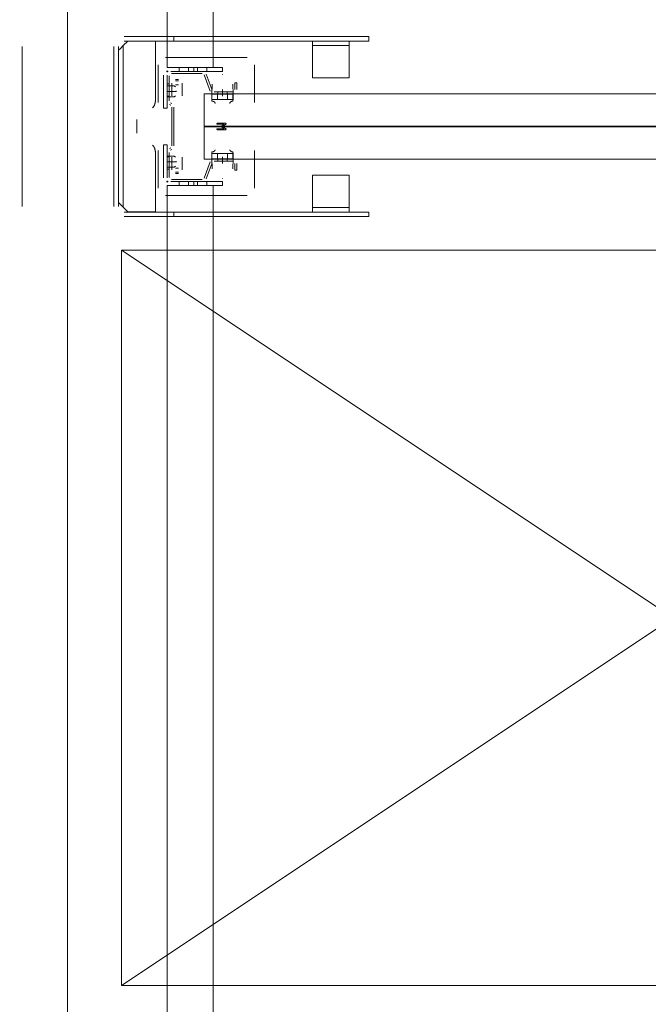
# Model space of a CAD drawing. Header units: millimetres. Extents: x -12989 to 357906, y -50379 to 30884.
# Tile 212 of 256: x 11864 to 12548, y 10456 to 11527. Entities that reach past the tile are written whole.
import ezdxf
from ezdxf.enums import TextEntityAlignment as Align

# ---------------------------------------------------------------- set-up
doc = ezdxf.new("R2010")
doc.units = ezdxf.units.MM
doc.header["$MEASUREMENT"] = 0
doc.linetypes.add('MITTE2', pattern=[112.5, 75, -12.5, 12.5, -12.5])
doc.layers.add('Nowe_A_WYM_ZEWNETRZNE', color=7, linetype='Continuous')
doc.layers.add('Nowe_Warstwa IFC.Import IFC', color=7, linetype='Continuous')
for name, color, linetype, lineweight in [('Nowe_A_WYM_ZEWNETRZNE_Nr_pióra__1', 7, 'Continuous', 13), ('Nowe_A_WYM_ZEWNETRZNE_Nr_pióra__45', 7, 'Continuous', 15), ('Nowe_A_WYM_ZEWNETRZNE_Nr_pióra__85', 7, 'Continuous', 13), ('Nowe_REGAŁY_Nr_pióra__18', 9, 'Continuous', 13), ('Nowe_Warstwa IFC.Import IFC_Nr_pióra__1', 7, 'Continuous', 13), ('Nowe_Warstwa IFC.Import IFC_Nr_pióra__4', 7, 'Continuous', 13)]:
    doc.layers.add(name, color=color, linetype=linetype, lineweight=lineweight)
doc.styles.add('STYL_AUTOMATYCZNY_2', font='arial.ttf')
doc.styles.add('STYL_AUTOMATYCZNY_3', font='arial.ttf')
doc.dimstyles.new('STYL_AUTOMATYCZNY__1', dxfattribs={"dimtxt": 139.999998, "dimasz": 71.25, "dimexe": 0.18, "dimexo": 0.0625, "dimgap": 0, "dimtad": 1, "dimtih": 1, "dimtoh": 1, "dimdec": 0, "dimlfac": 0.1, "dimzin": 0, "dimdsep": 46, "dimtxsty": 'STYL_AUTOMATYCZNY_3', "dimblk": 'ARROWHEAD_6', "dimblk1": 'ARROWHEAD_6', "dimblk2": 'ARROWHEAD_6', "dimcen": 0.09, "dimse1": 1, "dimse2": 1, "dimclrd": 7, "dimclre": 7, "dimclrt": 7, "dimadec": 0, "dimazin": 0, "dimtfac": 1, "dimtdec": 4, "dimtmove": 0, "dimatfit": 3, "dimfxl": 0, "dimtolj": 1, "dimtzin": 0, "dimarcsym": 0})
doc.dimstyles.new('STYL_AUTOMATYCZNY__2', dxfattribs={"dimtxt": 139.999998, "dimasz": 71.25, "dimexe": 0.18, "dimexo": 0.0625, "dimgap": 0, "dimtad": 1, "dimdec": 0, "dimlfac": 0.1, "dimzin": 0, "dimdsep": 46, "dimtxsty": 'STYL_AUTOMATYCZNY_3', "dimblk": 'ARROWHEAD_6', "dimblk1": 'ARROWHEAD_6', "dimblk2": 'ARROWHEAD_6', "dimcen": 0.09, "dimse1": 1, "dimse2": 1, "dimclrd": 7, "dimclre": 7, "dimclrt": 7, "dimadec": 0, "dimazin": 0, "dimtfac": 1, "dimtdec": 4, "dimtmove": 0, "dimatfit": 3, "dimfxl": 0, "dimtolj": 1, "dimtzin": 0, "dimarcsym": 0})

# ---------------------------------------------------------------- blocks, each defined once
blk = doc.blocks.new('Standardowy znacznik osi[102]_1', base_point=(11916.3, 17223.7))
at = {"layer": 'Nowe_Warstwa IFC.Import IFC_Nr_pióra__4', "color": 7, "linetype": 'Continuous', "lineweight": 13}
blk.add_line((11916.3, 17223.7), (11916.3, -2567.4), dxfattribs=at)
at = {"layer": 'Nowe_Warstwa IFC.Import IFC_Nr_pióra__1', "color": 7, "lineweight": 13, "style": 'STYL_AUTOMATYCZNY_2'}
for tag, p in [('AC_MarkerText_1_0', (11916.3, 17561.2)), ('AC_MarkerText_1_1', (11916.3, -2729.9))]:
    blk.add_attdef(tag, text='', height=175, rotation=360, dxfattribs=at).set_placement(p, align=Align.TOP_CENTER)
blk = doc.blocks.new('*D264')
at = {"layer": 'Nowe_A_WYM_ZEWNETRZNE_Nr_pióra__45', "color": 7, "linetype": 'Continuous', "lineweight": 15}
for p, q in [((5753.2, 15842.6), (5678.2, 15767.6)), ((36387.5, 15842.6), (36312.5, 15767.6))]:
    blk.add_line(p, q, dxfattribs=at)
at = {"layer": 'Nowe_A_WYM_ZEWNETRZNE_Nr_pióra__85', "color": 7, "linetype": 'Continuous', "lineweight": 13}
for p, q in [((5715.7, 15734.8), (5715.7, 15875.5)), ((36350, 15734.8), (36350, 15875.5)), ((5715.7, 15805.1), (36350, 15805.1))]:
    blk.add_line(p, q, dxfattribs=at)
at = {"layer": 'Nowe_A_WYM_ZEWNETRZNE_Nr_pióra__1', "color": 7, "lineweight": 13, "char_height": 140, "attachment_point": 7, "style": 'STYL_AUTOMATYCZNY_3'}
for s, insert in [('\\A1;{\\pql;\\fArial|b0|i0|c238|p0;\\W1.000000;3\xa0063}', (20685.9, 15833.1)), ('\\A1;{\\pql;\\fArial|b0|i0|c238|p0;\\W1.000000;15}', (36098.9, 15833.1))]:
    blk.add_mtext(s, dxfattribs=dict(at, insert=insert))
blk = doc.blocks.new('ARROWHEAD_6')
at = {"color": 0, "linetype": 'Continuous', "lineweight": 0}
for p, q in [((-0.5, -0.5), (0.5, 0.5)), ((0, 0), (-1, 0))]:
    blk.add_line(p, q, dxfattribs=at)
blk = doc.blocks.new('*D284')
at = {"layer": 'Nowe_A_WYM_ZEWNETRZNE_Nr_pióra__45', "color": 7, "linetype": 'Continuous', "lineweight": 15}
for p, q in [((5753.2, 13180.3), (5678.2, 13105.3)), ((36387.5, 13180.3), (36312.5, 13105.3))]:
    blk.add_line(p, q, dxfattribs=at)
at = {"layer": 'Nowe_A_WYM_ZEWNETRZNE_Nr_pióra__85', "color": 7, "linetype": 'Continuous', "lineweight": 13}
for p, q in [((5715.7, 13072.5), (5715.7, 13213.1)), ((36350, 13072.5), (36350, 13213.1)), ((5715.7, 13142.8), (36350, 13142.8))]:
    blk.add_line(p, q, dxfattribs=at)
at = {"layer": 'Nowe_A_WYM_ZEWNETRZNE_Nr_pióra__1', "color": 7, "lineweight": 13, "char_height": 140, "attachment_point": 7, "style": 'STYL_AUTOMATYCZNY_3'}
for s, insert in [('\\A1;{\\pql;\\fArial|b0|i0|c238|p0;\\W1.000000;3\xa0063}', (20685.9, 13170.8)), ('\\A1;{\\pql;\\fArial|b0|i0|c238|p0;\\W1.000000;15}', (36098.9, 13170.8))]:
    blk.add_mtext(s, dxfattribs=dict(at, insert=insert))
blk = doc.blocks.new('*D404')
at = {"layer": 'Nowe_A_WYM_ZEWNETRZNE_Nr_pióra__45', "color": 7, "linetype": 'Continuous', "lineweight": 15}
for p, q in [((1158.9, 14887.5), (1233.9, 14812.5)), ((1158.9, 7037.3), (1233.9, 6962.3))]:
    blk.add_line(p, q, dxfattribs=at)
at = {"layer": 'Nowe_A_WYM_ZEWNETRZNE_Nr_pióra__85', "color": 7, "linetype": 'Continuous', "lineweight": 13}
for p, q in [((1266.7, 14850), (1126.1, 14850)), ((1196.4, 6999.8), (1196.4, 14850)), ((1266.7, 6999.8), (1126.1, 6999.8))]:
    blk.add_line(p, q, dxfattribs=at)
at = {"layer": 'Nowe_A_WYM_ZEWNETRZNE_Nr_pióra__1', "color": 7, "lineweight": 13, "char_height": 140, "attachment_point": 7, "rotation": 90, "style": 'STYL_AUTOMATYCZNY_3'}
for s, insert in [('\\A1;{\\pql;\\fArial|b0|i0|c238|p0;\\W1.000000;15}', (1168.4, 14598.9)), ('\\A1;{\\pql;\\fArial|b0|i0|c238|p0;\\W1.000000;785}', (1168.4, 10658))]:
    blk.add_mtext(s, dxfattribs=dict(at, insert=insert))

msp = doc.modelspace()

# ---------------------------------------------------------------- linework, layer by layer
at = {"layer": 'Nowe_REGAŁY_Nr_pióra__18', "color": 9, "linetype": 'Continuous', "lineweight": 13}
for p, q in [((12024.7, 11475), (12024.7, 14167)), ((12074.7, 11475), (12074.7, 14167)), ((11981.7, 11504), (11976.7, 11499)), ((11977.7, 11509), (12243.7, 11509)), ((11977.7, 11504), (12243.7, 11504)), ((12011.7, 11504), (12011.7, 11438.5)), ((12031.7, 11509), (12031.7, 11504)), ((12182.5, 11502), (12182.5, 11504)), ((12222.5, 11504), (12222.5, 11502)), ((12243.7, 11504), (12243.7, 11509)), ((11866.7, 11324), (11866.7, 11498)), ((11966.7, 11324), (11966.7, 11498)), ((11971.7, 11324), (11971.7, 11498)), ((11973.7, 11496), (11971.7, 11494)), ((11973.7, 11496), (11976.7, 11499)), ((11976.7, 11499), (11976.7, 11323.2)), ((12182.5, 11502), (12182.5, 11499)), ((12222.5, 11499), (12182.5, 11499)), ((12182.5, 11493), (12182.5, 11499)), ((12182.5, 11467), (12182.5, 11493)), ((12222.5, 11499), (12222.5, 11502)), ((12222.5, 11499), (12222.5, 11493)), ((12222.5, 11493), (12222.5, 11467)), ((12111.7, 11486), (12022.7, 11486)), ((12111.7, 11486), (12022.7, 11486)), ((12014.7, 11478), (12014.7, 11437.1)), ((12014.7, 11478), (12014.7, 11437.1)), ((12023.8, 11471), (12025.6, 11471)), ((12023.8, 11471), (12025.6, 11471)), ((12024.7, 11475), (12084.7, 11475)), ((12024.7, 11470.1), (12024.7, 11471.9)), ((12024.7, 11470.1), (12024.7, 11471.9)), ((12084.7, 11471), (12028.7, 11471)), ((12062.5, 11471), (12029.4, 11471)), ((12062.5, 11471), (12029.4, 11471)), ((12037.7, 11471), (12037.7, 11475)), ((12047.7, 11471), (12047.7, 11475)), ((12053.7, 11471), (12053.7, 11475)), ((12057.7, 11471), (12057.7, 11475)), ((12067.7, 11471), (12067.7, 11475)), ((12084.7, 11471), (12084.7, 11475)), ((12119.7, 11437.1), (12119.7, 11478)), ((12119.7, 11437.1), (12119.7, 11478)), ((12020.7, 11431), (12020.7, 11467)), ((12024.7, 11467), (12024.7, 11431)), ((12024.7, 11466.2), (12024.7, 11439)), ((12024.7, 11466.2), (12024.7, 11439)), ((12026.9, 11439), (12026.9, 11466.2)), ((12026.9, 11439), (12026.9, 11466.2)), ((12029.4, 11468.7), (12062.5, 11468.7)), ((12029.4, 11468.7), (12062.5, 11468.7)), ((12036.8, 11462.1), (12033.6, 11462.1)), ((12036.8, 11462.1), (12033.6, 11462.1)), ((12036.7, 11460.7), (12033.7, 11460.7)), ((12036.7, 11460.7), (12033.7, 11460.7)), ((12064.9, 11467.1), (12071.3, 11449.6)), ((12064.9, 11467.1), (12071.3, 11449.6)), ((12073.4, 11450.4), (12067, 11467.9)), ((12073.4, 11450.4), (12067, 11467.9)), ((12084.9, 11467.5), (12084.4, 11467.5)), ((12084.9, 11467.5), (12084.4, 11467.5)), ((12182.5, 11467), (12182.5, 11464)), ((12222.5, 11464), (12182.5, 11464)), ((12222.5, 11464), (12222.5, 11467)), ((12024.6, 11449.2), (12033.5, 11449.2)), ((12026.9, 11457.5), (12024.7, 11457.5)), ((12026.9, 11457.5), (12024.7, 11457.5)), ((12024.7, 11455.3), (12032.2, 11455.3)), ((12029.6, 11458.1), (12029.6, 11445.9)), ((12029.6, 11458.1), (12029.6, 11445.9)), ((12029.7, 11453.7), (12029.7, 11457.9)), ((12029.7, 11453.7), (12029.7, 11457.9)), ((12029.7, 11453.7), (12029.7, 11447.1)), ((12029.7, 11453.7), (12029.7, 11447.1)), ((12033.6, 11454.3), (12032.2, 11455.3)), ((12036.7, 11456.5), (12033.7, 11456.5)), ((12036.7, 11456.5), (12033.7, 11456.5)), ((12034.5, 11449.9), (12034.5, 11448.6)), ((12040.7, 11457.9), (12040.7, 11453.7)), ((12040.7, 11457.9), (12040.7, 11453.7)), ((12040.7, 11447.1), (12040.7, 11453.7)), ((12040.7, 11447.1), (12040.7, 11453.7)), ((12040.8, 11445.9), (12040.8, 11458.1)), ((12040.8, 11445.9), (12040.8, 11458.1)), ((12073.5, 11457), (12073.2, 11446.2)), ((12073.5, 11457), (12073.2, 11446.2)), ((12096.2, 11446.2), (12095.8, 11457)), ((12096.2, 11446.2), (12095.8, 11457)), ((12098.2, 11458.5), (12098.2, 11451.2)), ((12100.4, 11458.5), (12098.2, 11458.5)), ((12098.2, 11458.5), (12098.2, 11451.2)), ((12100.4, 11458.5), (12098.2, 11458.5)), ((12100.4, 11451.2), (12100.4, 11458.5)), ((12100.4, 11451.2), (12100.4, 11458.5)), ((12024.7, 11444), (12026.9, 11444)), ((12024.7, 11444), (12026.9, 11444)), ((12024.7, 11443.5), (12026.9, 11443.5)), ((12024.7, 11443.5), (12026.9, 11443.5)), ((12024.7, 11443.2), (12032.2, 11443.2)), ((12029.6, 11445.9), (12029.7, 11445.9)), ((12029.6, 11445.9), (12029.7, 11445.9)), ((12029.7, 11444.3), (12029.7, 11447.1)), ((12029.7, 11444.3), (12029.7, 11447.1)), ((12029.7, 11445.9), (12029.7, 11444.2)), ((12029.7, 11445.9), (12029.7, 11444.2)), ((12029.7, 11444.2), (12029.7, 11444.3)), ((12029.7, 11444.2), (12029.7, 11444.3)), ((12029.7, 11444.2), (12029.7, 11444.2)), ((12029.7, 11444.2), (12029.7, 11444.2)), ((12032.2, 11443.2), (12033.6, 11444.2)), ((12040.7, 11444.3), (12040.7, 11447.1)), ((12040.7, 11444.3), (12040.7, 11447.1)), ((12040.7, 11444.2), (12040.7, 11445.9)), ((12040.7, 11445.9), (12040.8, 11445.9)), ((12040.7, 11444.2), (12040.7, 11445.9)), ((12040.7, 11445.9), (12040.8, 11445.9)), ((12040.7, 11444.3), (12040.7, 11444.2)), ((12040.7, 11444.3), (12040.7, 11444.2)), ((12040.7, 11444.2), (12040.7, 11444.2)), ((12040.7, 11444.2), (12040.7, 11444.2)), ((12073.2, 11446.2), (12073.2, 11446.2)), ((12073.2, 11446.2), (12073.2, 11439.7)), ((12073.2, 11446.2), (12073.2, 11446.2)), ((12073.2, 11446.2), (12073.2, 11439.7)), ((12073.2, 11438.6), (12073.2, 11442)), ((12073.2, 11438.6), (12073.2, 11442)), ((12073.3, 11446.2), (12073.3, 11440.5)), ((12073.3, 11446.2), (12073.7, 11446.2)), ((12073.3, 11446.2), (12073.3, 11440.5)), ((12073.3, 11446.2), (12073.7, 11446.2)), ((12073.3, 11440.2), (12073.7, 11440.2)), ((12073.3, 11440.2), (12073.7, 11440.2)), ((12084.6, 11446.2), (12073.7, 11446.2)), ((12084.6, 11446.2), (12073.7, 11446.2)), ((12073.7, 11440.2), (12084.6, 11440.2)), ((12073.7, 11440.2), (12084.6, 11440.2)), ((12095.7, 11448.7), (12075.7, 11448.7)), ((12095.7, 11448.7), (12075.7, 11448.7)), ((12075.7, 11446.5), (12095.7, 11446.5)), ((12075.7, 11446.5), (12095.7, 11446.5)), ((12079.2, 11446.2), (12079.2, 11440.2)), ((12079.2, 11446.2), (12079.2, 11440.2)), ((12079.5, 11446.5), (12079.5, 11448.7)), ((12079.5, 11446.5), (12079.5, 11448.7)), ((12084.6, 11446.2), (12084.7, 11446.2)), ((12084.6, 11446.2), (12084.7, 11446.2)), ((12084.6, 11440.2), (12084.7, 11440.2)), ((12084.6, 11440.2), (12084.7, 11440.2)), ((12095.6, 11446.2), (12084.7, 11446.2)), ((12095.6, 11446.2), (12084.7, 11446.2)), ((12084.7, 11440.2), (12095.6, 11440.2)), ((12084.7, 11440.2), (12095.6, 11440.2)), ((12089.8, 11446.5), (12089.8, 11448.7)), ((12089.8, 11446.5), (12089.8, 11448.7)), ((12090.2, 11446.2), (12090.2, 11440.2)), ((12090.2, 11446.2), (12090.2, 11440.2)), ((12095.6, 11446.2), (12096, 11446.2)), ((12095.6, 11446.2), (12096, 11446.2)), ((12095.6, 11440.2), (12096, 11440.2)), ((12095.6, 11440.2), (12096, 11440.2)), ((12096, 11440.5), (12096, 11446.2)), ((12096, 11440.5), (12096, 11446.2)), ((12096.1, 11442), (12096.1, 11438.6)), ((12096.1, 11442), (12096.1, 11438.6)), ((12096.2, 11439.7), (12096.2, 11446.2)), ((12096.2, 11446.2), (12096.2, 11446.2)), ((12096.2, 11439.7), (12096.2, 11446.2)), ((12096.2, 11446.2), (12096.2, 11446.2)), ((12020.7, 11431), (12024.7, 11431)), ((12027, 11434.9), (12028.4, 11434.1)), ((12027, 11434.9), (12028.4, 11434.1)), ((12029.5, 11436.1), (12028.2, 11436.9)), ((12029.5, 11436.1), (12028.2, 11436.9)), ((12029.7, 11432), (12029.7, 11390)), ((12029.7, 11432), (12029.7, 11390)), ((12031.9, 11390), (12031.9, 11432)), ((12031.9, 11390), (12031.9, 11432)), ((11991.7, 11418.6), (11991.7, 11403.6)), ((12088.2, 11414.5), (12079.2, 11414.5)), ((12088.2, 11414.5), (12079.2, 11414.5)), ((12079.2, 11413.5), (12086.5, 11413.5)), ((12079.2, 11413.5), (12086.5, 11413.5)), ((12086.5, 11408.5), (12079.2, 11408.5)), ((12086.5, 11408.5), (12079.2, 11408.5)), ((12079.2, 11407.5), (12088.2, 11407.5)), ((12079.2, 11407.5), (12088.2, 11407.5)), ((12086.5, 11413.5), (12083.5, 11411.5)), ((12086.5, 11413.5), (12083.5, 11411.5)), ((12083.5, 11410.5), (12086.5, 11408.5)), ((12083.5, 11410.5), (12086.5, 11408.5)), ((12084.6, 11411), (12088.4, 11413.6)), ((12084.6, 11411), (12088.4, 11413.6)), ((12088.4, 11408.4), (12084.6, 11411)), ((12088.4, 11408.4), (12084.6, 11411)), ((12020.7, 11391), (12024.7, 11391)), ((12020.7, 11391), (12020.7, 11355)), ((12024.7, 11355), (12024.7, 11391)), ((12028.4, 11387.9), (12027, 11387.1)), ((12028.4, 11387.9), (12027, 11387.1)), ((12028.2, 11385.1), (12029.5, 11385.9)), ((12028.2, 11385.1), (12029.5, 11385.9)), ((12011.7, 11383.6), (12011.7, 11318.2)), ((12014.7, 11384.8), (12014.7, 11344)), ((12014.7, 11384.8), (12014.7, 11344)), ((12024.7, 11382.9), (12024.7, 11355.7)), ((12024.7, 11382.9), (12024.7, 11355.7)), ((12024.7, 11378.8), (12032.2, 11378.8)), ((12026.9, 11378.5), (12024.7, 11378.5)), ((12026.9, 11378.5), (12024.7, 11378.5)), ((12026.9, 11378), (12024.7, 11378)), ((12026.9, 11378), (12024.7, 11378)), ((12026.9, 11355.7), (12026.9, 11382.9)), ((12026.9, 11355.7), (12026.9, 11382.9)), ((12029.7, 11376.1), (12029.6, 11376.1)), ((12029.6, 11376.1), (12029.6, 11363.9)), ((12029.7, 11376.1), (12029.6, 11376.1)), ((12029.6, 11376.1), (12029.6, 11363.9)), ((12029.7, 11377.7), (12029.7, 11376.1)), ((12029.7, 11377.7), (12029.7, 11377.7)), ((12029.7, 11377.7), (12029.7, 11374.9)), ((12029.7, 11377.7), (12029.7, 11377.7)), ((12029.7, 11377.7), (12029.7, 11376.1)), ((12029.7, 11377.7), (12029.7, 11377.7)), ((12029.7, 11377.7), (12029.7, 11374.9)), ((12029.7, 11377.7), (12029.7, 11377.7)), ((12029.7, 11368.3), (12029.7, 11374.9)), ((12029.7, 11368.3), (12029.7, 11374.9)), ((12032.2, 11378.8), (12033.6, 11377.8)), ((12040.7, 11376.1), (12040.7, 11377.7)), ((12040.7, 11377.7), (12040.7, 11377.7)), ((12040.7, 11377.7), (12040.7, 11374.9)), ((12040.7, 11377.7), (12040.7, 11377.7)), ((12040.7, 11376.1), (12040.7, 11377.7)), ((12040.7, 11377.7), (12040.7, 11377.7)), ((12040.7, 11377.7), (12040.7, 11374.9)), ((12040.7, 11377.7), (12040.7, 11377.7)), ((12040.8, 11376.1), (12040.7, 11376.1)), ((12040.8, 11376.1), (12040.7, 11376.1)), ((12040.7, 11374.9), (12040.7, 11368.3)), ((12040.7, 11374.9), (12040.7, 11368.3)), ((12040.8, 11363.9), (12040.8, 11376.1)), ((12040.8, 11363.9), (12040.8, 11376.1)), ((12073.2, 11380), (12073.2, 11383.4)), ((12073.2, 11380), (12073.2, 11383.4)), ((12073.2, 11382.2), (12073.2, 11375.7)), ((12073.2, 11382.2), (12073.2, 11375.7)), ((12073.2, 11375.7), (12073.2, 11375.7)), ((12073.2, 11375.7), (12073.5, 11365)), ((12073.2, 11375.7), (12073.2, 11375.7)), ((12073.2, 11375.7), (12073.5, 11365)), ((12073.3, 11381.7), (12073.7, 11381.7)), ((12073.3, 11381.7), (12073.7, 11381.7)), ((12073.3, 11381.5), (12073.3, 11375.7)), ((12073.3, 11381.5), (12073.3, 11375.7)), ((12073.3, 11375.7), (12073.7, 11375.7)), ((12073.3, 11375.7), (12073.7, 11375.7)), ((12084.6, 11381.7), (12073.7, 11381.7)), ((12084.6, 11381.7), (12073.7, 11381.7)), ((12073.7, 11375.7), (12084.6, 11375.7)), ((12073.7, 11375.7), (12084.6, 11375.7)), ((12095.7, 11375.5), (12075.7, 11375.5)), ((12095.7, 11375.5), (12075.7, 11375.5)), ((12079.2, 11375.7), (12079.2, 11381.7)), ((12079.2, 11375.7), (12079.2, 11381.7)), ((12079.5, 11373.2), (12079.5, 11375.5)), ((12079.5, 11373.2), (12079.5, 11375.5)), ((12084.6, 11381.7), (12084.7, 11381.7)), ((12084.6, 11381.7), (12084.7, 11381.7)), ((12084.6, 11375.7), (12084.7, 11375.7)), ((12084.6, 11375.7), (12084.7, 11375.7)), ((12095.6, 11381.7), (12084.7, 11381.7)), ((12095.6, 11381.7), (12084.7, 11381.7)), ((12084.7, 11375.7), (12095.6, 11375.7)), ((12084.7, 11375.7), (12095.6, 11375.7)), ((12089.8, 11373.2), (12089.8, 11375.5)), ((12089.8, 11373.2), (12089.8, 11375.5)), ((12090.2, 11375.7), (12090.2, 11381.7)), ((12090.2, 11375.7), (12090.2, 11381.7)), ((12095.6, 11381.7), (12096, 11381.7)), ((12095.6, 11381.7), (12096, 11381.7)), ((12095.6, 11375.7), (12096, 11375.7)), ((12095.6, 11375.7), (12096, 11375.7)), ((12095.8, 11365), (12096.2, 11375.7)), ((12095.8, 11365), (12096.2, 11375.7)), ((12096, 11381.7), (12096, 11375.7)), ((12096, 11381.7), (12096, 11375.7)), ((12096.2, 11375.7), (12096.2, 11382.2)), ((12096.2, 11375.7), (12096.2, 11382.2)), ((12096.2, 11375.7), (12096.2, 11375.7)), ((12096.2, 11375.7), (12096.2, 11375.7)), ((12119.7, 11344), (12119.7, 11384.8)), ((12119.7, 11344), (12119.7, 11384.8)), ((12024.6, 11372.7), (12033.5, 11372.7)), ((12024.7, 11366.7), (12032.2, 11366.7)), ((12024.7, 11364.5), (12026.9, 11364.5)), ((12024.7, 11364.5), (12026.9, 11364.5)), ((12029.7, 11364.1), (12029.7, 11368.3)), ((12029.7, 11364.1), (12029.7, 11368.3)), ((12033.6, 11367.7), (12032.2, 11366.7)), ((12036.7, 11365.5), (12033.7, 11365.5)), ((12036.7, 11365.5), (12033.7, 11365.5)), ((12034.5, 11372.1), (12034.5, 11373.4)), ((12040.7, 11368.3), (12040.7, 11364.1)), ((12040.7, 11368.3), (12040.7, 11364.1)), ((12071.3, 11372.4), (12064.9, 11354.9)), ((12071.3, 11372.4), (12064.9, 11354.9)), ((12067, 11354.1), (12073.4, 11371.6)), ((12067, 11354.1), (12073.4, 11371.6)), ((12075.7, 11373.2), (12095.7, 11373.2)), ((12075.7, 11373.2), (12095.7, 11373.2)), ((12098.2, 11370.7), (12098.2, 11363.5)), ((12098.2, 11370.7), (12098.2, 11363.5)), ((12100.4, 11363.5), (12100.4, 11370.7)), ((12100.4, 11363.5), (12100.4, 11370.7)), ((12062.5, 11353.2), (12029.4, 11353.2)), ((12062.5, 11353.2), (12029.4, 11353.2)), ((12033.6, 11359.9), (12036.8, 11359.9)), ((12033.6, 11359.9), (12036.8, 11359.9)), ((12036.7, 11361.2), (12033.7, 11361.2)), ((12036.7, 11361.2), (12033.7, 11361.2)), ((12084.4, 11354.4), (12084.9, 11354.4)), ((12084.4, 11354.4), (12084.9, 11354.4)), ((12098.2, 11363.5), (12100.4, 11363.5)), ((12098.2, 11363.5), (12100.4, 11363.5)), ((12182.5, 11358), (12182.5, 11355)), ((12182.5, 11358), (12222.5, 11358)), ((12182.5, 11329), (12182.5, 11355)), ((12222.5, 11355), (12222.5, 11358)), ((12222.5, 11355), (12222.5, 11329)), ((12023.8, 11351), (12025.6, 11351)), ((12023.8, 11351), (12025.6, 11351)), ((12024.7, 11350.1), (12024.7, 11351.9)), ((12024.7, 11350.1), (12024.7, 11351.9)), ((12024.7, 11347), (12084.7, 11347)), ((12024.7, 8655), (12024.7, 11347)), ((12084.7, 11351), (12028.7, 11351)), ((12029.4, 11351), (12062.5, 11351)), ((12029.4, 11351), (12062.5, 11351)), ((12037.7, 11351), (12037.7, 11347)), ((12047.7, 11351), (12047.7, 11347)), ((12053.7, 11351), (12053.7, 11347)), ((12057.7, 11351), (12057.7, 11347)), ((12067.7, 11351), (12067.7, 11347)), ((12074.7, 8655), (12074.7, 11347)), ((12084.7, 11351), (12084.7, 11347)), ((12022.7, 11336), (12111.7, 11336)), ((12022.7, 11336), (12111.7, 11336)), ((11971.7, 11328.2), (11973.7, 11326.2)), ((11976.7, 11323.2), (11973.7, 11326.2)), ((11976.7, 11323.2), (11981.7, 11318.2)), ((12182.5, 11323), (12182.5, 11329)), ((12182.5, 11323), (12182.5, 11320)), ((12182.5, 11323), (12222.5, 11323)), ((12222.5, 11329), (12222.5, 11323)), ((12222.5, 11320), (12222.5, 11323)), ((12243.7, 11318), (11977.7, 11318)), ((11977.7, 11313), (12243.7, 11313)), ((11982.7, 11318.2), (11981.7, 11318.2)), ((12008.7, 11318.2), (11982.7, 11318.2)), ((12008.7, 11318.2), (12011.7, 11318.2)), ((12031.7, 11318), (12031.7, 11313)), ((12182.5, 11318), (12182.5, 11320)), ((12222.5, 11320), (12222.5, 11318)), ((12243.7, 11318), (12243.7, 11313)), ((12024.7, 11051), (12024.7, 10957.2))]:
    msp.add_line(p, q, dxfattribs=at)
at = {"layer": 'Nowe_REGAŁY_Nr_pióra__18', "color": 9, "linetype": 'MITTE2', "lineweight": 13}
for p, q in [((12084.7, 11444), (12084.7, 11451.2)), ((12084.7, 11444), (12084.7, 11451.2)), ((12084.7, 11370.7), (12084.7, 11378)), ((12084.7, 11370.7), (12084.7, 11378))]:
    msp.add_line(p, q, dxfattribs=at)
at = {"layer": 'Nowe_REGAŁY_Nr_pióra__18', "color": 9, "linetype": 'Continuous', "lineweight": 13, "flags": 128}
for points in [[(12011.7, 11438.6), (12011.7, 11438.3), (12011.6, 11438), (12011.6, 11437.7), (12011.6, 11437.3), (12011.5, 11437), (12011.5, 11436.7), (12011.4, 11436.4), (12011.3, 11436.1), (12011.3, 11435.8), (12011.2, 11435.4), (12011, 11435.1), (12010.9, 11434.8), (12010.8, 11434.5), (12010.7, 11434.2), (12010.5, 11433.9), (12010.3, 11433.6), (12010.2, 11433.3), (12010, 11433), (12009.8, 11432.8), (12009.6, 11432.5), (12009.4, 11432.2), (12009.1, 11432), (12008.9, 11431.7), (12008.7, 11431.4)], [(12073.3, 11446.2), (12073.3, 11446.2), (12073.3, 11446.2), (12073.3, 11446.1), (12073.3, 11446.1), (12073.3, 11446), (12073.3, 11445.9), (12073.3, 11445.7), (12073.3, 11445.6), (12073.3, 11445.5), (12073.2, 11445.3), (12073.2, 11445.1), (12073.2, 11444.9), (12073.2, 11444.7), (12073.2, 11444.5), (12073.2, 11444.3), (12073.2, 11444), (12073.2, 11443.8), (12073.2, 11443.5), (12073.2, 11443.2), (12073.2, 11443), (12073.2, 11442.7), (12073.2, 11442.3), (12073.2, 11442)], [(12073.3, 11446.2), (12073.3, 11446.2), (12073.3, 11446.2), (12073.3, 11446.1), (12073.3, 11446.1), (12073.3, 11446), (12073.3, 11445.9), (12073.3, 11445.7), (12073.3, 11445.6), (12073.3, 11445.5), (12073.2, 11445.3), (12073.2, 11445.1), (12073.2, 11444.9), (12073.2, 11444.7), (12073.2, 11444.5), (12073.2, 11444.3), (12073.2, 11444), (12073.2, 11443.8), (12073.2, 11443.5), (12073.2, 11443.2), (12073.2, 11443), (12073.2, 11442.7), (12073.2, 11442.3), (12073.2, 11442)], [(12073.2, 11438.6), (12073.2, 11438.7), (12073.2, 11438.8), (12073.2, 11438.9), (12073.2, 11439), (12073.2, 11439.2), (12073.2, 11439.3), (12073.2, 11439.4), (12073.2, 11439.5), (12073.2, 11439.6), (12073.2, 11439.6), (12073.2, 11439.7), (12073.2, 11439.8), (12073.2, 11439.9), (12073.3, 11439.9), (12073.3, 11440), (12073.3, 11440), (12073.3, 11440.1), (12073.3, 11440.1), (12073.3, 11440.2), (12073.3, 11440.2), (12073.3, 11440.2), (12073.3, 11440.2), (12073.3, 11440.2)], [(12073.2, 11438.6), (12073.2, 11438.7), (12073.2, 11438.8), (12073.2, 11438.9), (12073.2, 11439), (12073.2, 11439.2), (12073.2, 11439.3), (12073.2, 11439.4), (12073.2, 11439.5), (12073.2, 11439.6), (12073.2, 11439.6), (12073.2, 11439.7), (12073.2, 11439.8), (12073.2, 11439.9), (12073.3, 11439.9), (12073.3, 11440), (12073.3, 11440), (12073.3, 11440.1), (12073.3, 11440.1), (12073.3, 11440.2), (12073.3, 11440.2), (12073.3, 11440.2), (12073.3, 11440.2), (12073.3, 11440.2)], [(12076.7, 11436.2), (12076.7, 11436.4), (12076.6, 11436.6), (12076.6, 11436.7), (12076.5, 11436.9), (12076.5, 11437), (12076.4, 11437.2), (12076.3, 11437.3), (12076.2, 11437.5), (12076.1, 11437.6), (12075.9, 11437.7), (12075.8, 11437.8), (12075.7, 11437.9), (12075.5, 11438), (12075.3, 11438.1), (12075.1, 11438.2), (12074.9, 11438.3), (12074.7, 11438.3), (12074.5, 11438.4), (12074.3, 11438.4), (12074.1, 11438.5), (12073.9, 11438.5), (12073.6, 11438.5), (12073.4, 11438.6), (12073.2, 11438.6)], [(12076.7, 11436.2), (12076.7, 11436.4), (12076.6, 11436.6), (12076.6, 11436.7), (12076.5, 11436.9), (12076.5, 11437), (12076.4, 11437.2), (12076.3, 11437.3), (12076.2, 11437.5), (12076.1, 11437.6), (12075.9, 11437.7), (12075.8, 11437.8), (12075.7, 11437.9), (12075.5, 11438), (12075.3, 11438.1), (12075.1, 11438.2), (12074.9, 11438.3), (12074.7, 11438.3), (12074.5, 11438.4), (12074.3, 11438.4), (12074.1, 11438.5), (12073.9, 11438.5), (12073.6, 11438.5), (12073.4, 11438.6), (12073.2, 11438.6)], [(12096.1, 11438.6), (12095.9, 11438.5), (12095.7, 11438.5), (12095.5, 11438.5), (12095.2, 11438.5), (12095, 11438.4), (12094.8, 11438.4), (12094.6, 11438.3), (12094.4, 11438.3), (12094.2, 11438.2), (12094, 11438.1), (12093.9, 11438), (12093.7, 11437.9), (12093.5, 11437.8), (12093.4, 11437.7), (12093.3, 11437.6), (12093.1, 11437.5), (12093, 11437.3), (12092.9, 11437.2), (12092.9, 11437), (12092.8, 11436.9), (12092.7, 11436.7), (12092.7, 11436.6), (12092.7, 11436.4), (12092.7, 11436.2)], [(12096.1, 11438.6), (12095.9, 11438.5), (12095.7, 11438.5), (12095.5, 11438.5), (12095.2, 11438.5), (12095, 11438.4), (12094.8, 11438.4), (12094.6, 11438.3), (12094.4, 11438.3), (12094.2, 11438.2), (12094, 11438.1), (12093.9, 11438), (12093.7, 11437.9), (12093.5, 11437.8), (12093.4, 11437.7), (12093.3, 11437.6), (12093.1, 11437.5), (12093, 11437.3), (12092.9, 11437.2), (12092.9, 11437), (12092.8, 11436.9), (12092.7, 11436.7), (12092.7, 11436.6), (12092.7, 11436.4), (12092.7, 11436.2)], [(12096, 11446.2), (12096, 11446.2), (12096, 11446.2), (12096, 11446.1), (12096.1, 11446.1), (12096.1, 11446), (12096.1, 11445.9), (12096.1, 11445.7), (12096.1, 11445.6), (12096.1, 11445.5), (12096.1, 11445.3), (12096.1, 11445.1), (12096.1, 11444.9), (12096.1, 11444.7), (12096.1, 11444.5), (12096.1, 11444.3), (12096.1, 11444), (12096.1, 11443.8), (12096.1, 11443.5), (12096.1, 11443.2), (12096.1, 11442.9), (12096.1, 11442.6), (12096.1, 11442.3), (12096.1, 11442)], [(12096, 11446.2), (12096, 11446.2), (12096, 11446.2), (12096, 11446.1), (12096.1, 11446.1), (12096.1, 11446), (12096.1, 11445.9), (12096.1, 11445.7), (12096.1, 11445.6), (12096.1, 11445.5), (12096.1, 11445.3), (12096.1, 11445.1), (12096.1, 11444.9), (12096.1, 11444.7), (12096.1, 11444.5), (12096.1, 11444.3), (12096.1, 11444), (12096.1, 11443.8), (12096.1, 11443.5), (12096.1, 11443.2), (12096.1, 11442.9), (12096.1, 11442.6), (12096.1, 11442.3), (12096.1, 11442)], [(12096.1, 11438.6), (12096.1, 11438.7), (12096.1, 11438.8), (12096.1, 11438.9), (12096.1, 11439), (12096.1, 11439.2), (12096.1, 11439.3), (12096.1, 11439.4), (12096.1, 11439.5), (12096.1, 11439.6), (12096.1, 11439.6), (12096.1, 11439.7), (12096.1, 11439.8), (12096.1, 11439.9), (12096.1, 11439.9), (12096.1, 11440), (12096.1, 11440), (12096.1, 11440.1), (12096.1, 11440.1), (12096.1, 11440.2), (12096, 11440.2), (12096, 11440.2), (12096, 11440.2), (12096, 11440.2)], [(12096.1, 11438.6), (12096.1, 11438.7), (12096.1, 11438.8), (12096.1, 11438.9), (12096.1, 11439), (12096.1, 11439.2), (12096.1, 11439.3), (12096.1, 11439.4), (12096.1, 11439.5), (12096.1, 11439.6), (12096.1, 11439.6), (12096.1, 11439.7), (12096.1, 11439.8), (12096.1, 11439.9), (12096.1, 11439.9), (12096.1, 11440), (12096.1, 11440), (12096.1, 11440.1), (12096.1, 11440.1), (12096.1, 11440.2), (12096, 11440.2), (12096, 11440.2), (12096, 11440.2), (12096, 11440.2)], [(12079.2, 11414.5), (12079.1, 11414.5), (12079.1, 11414.5), (12079.1, 11414.5), (12079, 11414.5), (12079, 11414.5), (12078.9, 11414.5), (12078.9, 11414.4), (12078.9, 11414.4), (12078.9, 11414.4), (12078.8, 11414.4), (12078.8, 11414.4), (12078.8, 11414.4), (12078.8, 11414.3), (12078.8, 11414.3), (12078.7, 11414.3), (12078.7, 11414.3), (12078.7, 11414.2), (12078.7, 11414.2), (12078.7, 11414.2), (12078.7, 11414.1), (12078.7, 11414.1), (12078.7, 11414.1), (12078.7, 11414), (12078.7, 11414)], [(12079.2, 11414.5), (12079.1, 11414.5), (12079.1, 11414.5), (12079.1, 11414.5), (12079, 11414.5), (12079, 11414.5), (12078.9, 11414.5), (12078.9, 11414.4), (12078.9, 11414.4), (12078.9, 11414.4), (12078.8, 11414.4), (12078.8, 11414.4), (12078.8, 11414.4), (12078.8, 11414.3), (12078.8, 11414.3), (12078.7, 11414.3), (12078.7, 11414.3), (12078.7, 11414.2), (12078.7, 11414.2), (12078.7, 11414.2), (12078.7, 11414.1), (12078.7, 11414.1), (12078.7, 11414.1), (12078.7, 11414), (12078.7, 11414)], [(12078.7, 11414), (12078.7, 11413.9), (12078.7, 11413.9), (12078.7, 11413.9), (12078.7, 11413.8), (12078.7, 11413.8), (12078.7, 11413.8), (12078.7, 11413.7), (12078.7, 11413.7), (12078.7, 11413.7), (12078.8, 11413.7), (12078.8, 11413.6), (12078.8, 11413.6), (12078.8, 11413.6), (12078.8, 11413.6), (12078.9, 11413.6), (12078.9, 11413.5), (12078.9, 11413.5), (12078.9, 11413.5), (12079, 11413.5), (12079, 11413.5), (12079.1, 11413.5), (12079.1, 11413.5), (12079.1, 11413.5), (12079.2, 11413.5)], [(12078.7, 11414), (12078.7, 11413.9), (12078.7, 11413.9), (12078.7, 11413.9), (12078.7, 11413.8), (12078.7, 11413.8), (12078.7, 11413.8), (12078.7, 11413.7), (12078.7, 11413.7), (12078.7, 11413.7), (12078.8, 11413.7), (12078.8, 11413.6), (12078.8, 11413.6), (12078.8, 11413.6), (12078.8, 11413.6), (12078.9, 11413.6), (12078.9, 11413.5), (12078.9, 11413.5), (12078.9, 11413.5), (12079, 11413.5), (12079, 11413.5), (12079.1, 11413.5), (12079.1, 11413.5), (12079.1, 11413.5), (12079.2, 11413.5)], [(12079.2, 11408.5), (12079.1, 11408.5), (12079.1, 11408.5), (12079.1, 11408.5), (12079, 11408.5), (12079, 11408.5), (12078.9, 11408.5), (12078.9, 11408.5), (12078.9, 11408.4), (12078.9, 11408.4), (12078.8, 11408.4), (12078.8, 11408.4), (12078.8, 11408.4), (12078.8, 11408.3), (12078.8, 11408.3), (12078.7, 11408.3), (12078.7, 11408.3), (12078.7, 11408.2), (12078.7, 11408.2), (12078.7, 11408.2), (12078.7, 11408.1), (12078.7, 11408.1), (12078.7, 11408.1), (12078.7, 11408), (12078.7, 11408)], [(12079.2, 11408.5), (12079.1, 11408.5), (12079.1, 11408.5), (12079.1, 11408.5), (12079, 11408.5), (12079, 11408.5), (12078.9, 11408.5), (12078.9, 11408.5), (12078.9, 11408.4), (12078.9, 11408.4), (12078.8, 11408.4), (12078.8, 11408.4), (12078.8, 11408.4), (12078.8, 11408.3), (12078.8, 11408.3), (12078.7, 11408.3), (12078.7, 11408.3), (12078.7, 11408.2), (12078.7, 11408.2), (12078.7, 11408.2), (12078.7, 11408.1), (12078.7, 11408.1), (12078.7, 11408.1), (12078.7, 11408), (12078.7, 11408)], [(12078.7, 11408), (12078.7, 11408), (12078.7, 11407.9), (12078.7, 11407.9), (12078.7, 11407.8), (12078.7, 11407.8), (12078.7, 11407.8), (12078.7, 11407.7), (12078.7, 11407.7), (12078.7, 11407.7), (12078.8, 11407.7), (12078.8, 11407.6), (12078.8, 11407.6), (12078.8, 11407.6), (12078.8, 11407.6), (12078.9, 11407.6), (12078.9, 11407.5), (12078.9, 11407.5), (12078.9, 11407.5), (12079, 11407.5), (12079, 11407.5), (12079.1, 11407.5), (12079.1, 11407.5), (12079.1, 11407.5), (12079.2, 11407.5)], [(12078.7, 11408), (12078.7, 11408), (12078.7, 11407.9), (12078.7, 11407.9), (12078.7, 11407.8), (12078.7, 11407.8), (12078.7, 11407.8), (12078.7, 11407.7), (12078.7, 11407.7), (12078.7, 11407.7), (12078.8, 11407.7), (12078.8, 11407.6), (12078.8, 11407.6), (12078.8, 11407.6), (12078.8, 11407.6), (12078.9, 11407.6), (12078.9, 11407.5), (12078.9, 11407.5), (12078.9, 11407.5), (12079, 11407.5), (12079, 11407.5), (12079.1, 11407.5), (12079.1, 11407.5), (12079.1, 11407.5), (12079.2, 11407.5)], [(12083.5, 11411.5), (12083.4, 11411.4), (12083.4, 11411.4), (12083.4, 11411.4), (12083.4, 11411.4), (12083.4, 11411.4), (12083.3, 11411.3), (12083.3, 11411.3), (12083.3, 11411.3), (12083.3, 11411.3), (12083.3, 11411.3), (12083.3, 11411.3), (12083.2, 11411.2), (12083.2, 11411.2), (12083.2, 11411.2), (12083.2, 11411.2), (12083.2, 11411.2), (12083.2, 11411.1), (12083.2, 11411.1), (12083.2, 11411.1), (12083.2, 11411.1), (12083.2, 11411.1), (12083.2, 11411), (12083.2, 11411), (12083.2, 11411)], [(12083.5, 11411.5), (12083.4, 11411.4), (12083.4, 11411.4), (12083.4, 11411.4), (12083.4, 11411.4), (12083.4, 11411.4), (12083.3, 11411.3), (12083.3, 11411.3), (12083.3, 11411.3), (12083.3, 11411.3), (12083.3, 11411.3), (12083.3, 11411.3), (12083.2, 11411.2), (12083.2, 11411.2), (12083.2, 11411.2), (12083.2, 11411.2), (12083.2, 11411.2), (12083.2, 11411.1), (12083.2, 11411.1), (12083.2, 11411.1), (12083.2, 11411.1), (12083.2, 11411.1), (12083.2, 11411), (12083.2, 11411), (12083.2, 11411)], [(12083.2, 11411), (12083.2, 11411), (12083.2, 11410.9), (12083.2, 11410.9), (12083.2, 11410.9), (12083.2, 11410.9), (12083.2, 11410.9), (12083.2, 11410.8), (12083.2, 11410.8), (12083.2, 11410.8), (12083.2, 11410.8), (12083.2, 11410.8), (12083.2, 11410.7), (12083.3, 11410.7), (12083.3, 11410.7), (12083.3, 11410.7), (12083.3, 11410.7), (12083.3, 11410.6), (12083.3, 11410.6), (12083.4, 11410.6), (12083.4, 11410.6), (12083.4, 11410.6), (12083.4, 11410.6), (12083.4, 11410.5), (12083.5, 11410.5)], [(12083.2, 11411), (12083.2, 11411), (12083.2, 11410.9), (12083.2, 11410.9), (12083.2, 11410.9), (12083.2, 11410.9), (12083.2, 11410.9), (12083.2, 11410.8), (12083.2, 11410.8), (12083.2, 11410.8), (12083.2, 11410.8), (12083.2, 11410.8), (12083.2, 11410.7), (12083.3, 11410.7), (12083.3, 11410.7), (12083.3, 11410.7), (12083.3, 11410.7), (12083.3, 11410.6), (12083.3, 11410.6), (12083.4, 11410.6), (12083.4, 11410.6), (12083.4, 11410.6), (12083.4, 11410.6), (12083.4, 11410.5), (12083.5, 11410.5)], [(12088.7, 11414), (12088.7, 11414), (12088.7, 11414.1), (12088.7, 11414.1), (12088.7, 11414.1), (12088.6, 11414.2), (12088.6, 11414.2), (12088.6, 11414.2), (12088.6, 11414.3), (12088.6, 11414.3), (12088.6, 11414.3), (12088.6, 11414.3), (12088.5, 11414.4), (12088.5, 11414.4), (12088.5, 11414.4), (12088.5, 11414.4), (12088.4, 11414.4), (12088.4, 11414.4), (12088.4, 11414.5), (12088.4, 11414.5), (12088.3, 11414.5), (12088.3, 11414.5), (12088.2, 11414.5), (12088.2, 11414.5), (12088.2, 11414.5)], [(12088.7, 11414), (12088.7, 11414), (12088.7, 11414.1), (12088.7, 11414.1), (12088.7, 11414.1), (12088.6, 11414.2), (12088.6, 11414.2), (12088.6, 11414.2), (12088.6, 11414.3), (12088.6, 11414.3), (12088.6, 11414.3), (12088.6, 11414.3), (12088.5, 11414.4), (12088.5, 11414.4), (12088.5, 11414.4), (12088.5, 11414.4), (12088.4, 11414.4), (12088.4, 11414.4), (12088.4, 11414.5), (12088.4, 11414.5), (12088.3, 11414.5), (12088.3, 11414.5), (12088.2, 11414.5), (12088.2, 11414.5), (12088.2, 11414.5)], [(12088.2, 11407.5), (12088.2, 11407.5), (12088.2, 11407.5), (12088.3, 11407.5), (12088.3, 11407.5), (12088.4, 11407.5), (12088.4, 11407.5), (12088.4, 11407.5), (12088.4, 11407.5), (12088.5, 11407.6), (12088.5, 11407.6), (12088.5, 11407.6), (12088.5, 11407.6), (12088.6, 11407.6), (12088.6, 11407.7), (12088.6, 11407.7), (12088.6, 11407.7), (12088.6, 11407.7), (12088.6, 11407.8), (12088.6, 11407.8), (12088.7, 11407.8), (12088.7, 11407.9), (12088.7, 11407.9), (12088.7, 11408), (12088.7, 11408)], [(12088.2, 11407.5), (12088.2, 11407.5), (12088.2, 11407.5), (12088.3, 11407.5), (12088.3, 11407.5), (12088.4, 11407.5), (12088.4, 11407.5), (12088.4, 11407.5), (12088.4, 11407.5), (12088.5, 11407.6), (12088.5, 11407.6), (12088.5, 11407.6), (12088.5, 11407.6), (12088.6, 11407.6), (12088.6, 11407.7), (12088.6, 11407.7), (12088.6, 11407.7), (12088.6, 11407.7), (12088.6, 11407.8), (12088.6, 11407.8), (12088.7, 11407.8), (12088.7, 11407.9), (12088.7, 11407.9), (12088.7, 11408), (12088.7, 11408)], [(12088.4, 11413.6), (12088.5, 11413.6), (12088.5, 11413.6), (12088.5, 11413.6), (12088.5, 11413.6), (12088.5, 11413.6), (12088.5, 11413.6), (12088.6, 11413.7), (12088.6, 11413.7), (12088.6, 11413.7), (12088.6, 11413.7), (12088.6, 11413.7), (12088.6, 11413.7), (12088.6, 11413.8), (12088.6, 11413.8), (12088.6, 11413.8), (12088.6, 11413.8), (12088.6, 11413.8), (12088.7, 11413.9), (12088.7, 11413.9), (12088.7, 11413.9), (12088.7, 11413.9), (12088.7, 11413.9), (12088.7, 11414), (12088.7, 11414)], [(12088.4, 11413.6), (12088.5, 11413.6), (12088.5, 11413.6), (12088.5, 11413.6), (12088.5, 11413.6), (12088.5, 11413.6), (12088.5, 11413.6), (12088.6, 11413.7), (12088.6, 11413.7), (12088.6, 11413.7), (12088.6, 11413.7), (12088.6, 11413.7), (12088.6, 11413.7), (12088.6, 11413.8), (12088.6, 11413.8), (12088.6, 11413.8), (12088.6, 11413.8), (12088.6, 11413.8), (12088.7, 11413.9), (12088.7, 11413.9), (12088.7, 11413.9), (12088.7, 11413.9), (12088.7, 11413.9), (12088.7, 11414), (12088.7, 11414)], [(12088.7, 11408), (12088.7, 11408), (12088.7, 11408), (12088.7, 11408.1), (12088.7, 11408.1), (12088.7, 11408.1), (12088.7, 11408.1), (12088.6, 11408.1), (12088.6, 11408.2), (12088.6, 11408.2), (12088.6, 11408.2), (12088.6, 11408.2), (12088.6, 11408.2), (12088.6, 11408.3), (12088.6, 11408.3), (12088.6, 11408.3), (12088.6, 11408.3), (12088.5, 11408.3), (12088.5, 11408.3), (12088.5, 11408.4), (12088.5, 11408.4), (12088.5, 11408.4), (12088.5, 11408.4), (12088.4, 11408.4), (12088.4, 11408.4)], [(12088.7, 11408), (12088.7, 11408), (12088.7, 11408), (12088.7, 11408.1), (12088.7, 11408.1), (12088.7, 11408.1), (12088.7, 11408.1), (12088.6, 11408.1), (12088.6, 11408.2), (12088.6, 11408.2), (12088.6, 11408.2), (12088.6, 11408.2), (12088.6, 11408.2), (12088.6, 11408.3), (12088.6, 11408.3), (12088.6, 11408.3), (12088.6, 11408.3), (12088.5, 11408.3), (12088.5, 11408.3), (12088.5, 11408.4), (12088.5, 11408.4), (12088.5, 11408.4), (12088.5, 11408.4), (12088.4, 11408.4), (12088.4, 11408.4)], [(12008.7, 11390.7), (12008.9, 11390.5), (12009.1, 11390.2), (12009.4, 11390), (12009.6, 11389.7), (12009.8, 11389.4), (12010, 11389.1), (12010.2, 11388.9), (12010.3, 11388.6), (12010.5, 11388.3), (12010.7, 11388), (12010.8, 11387.7), (12010.9, 11387.4), (12011, 11387.1), (12011.2, 11386.7), (12011.3, 11386.4), (12011.3, 11386.1), (12011.4, 11385.8), (12011.5, 11385.5), (12011.5, 11385.2), (12011.6, 11384.8), (12011.6, 11384.5), (12011.6, 11384.2), (12011.7, 11383.9), (12011.7, 11383.6)], [(12073.2, 11383.4), (12073.4, 11383.4), (12073.6, 11383.4), (12073.9, 11383.5), (12074.1, 11383.5), (12074.3, 11383.5), (12074.5, 11383.6), (12074.7, 11383.6), (12074.9, 11383.7), (12075.1, 11383.8), (12075.3, 11383.9), (12075.5, 11383.9), (12075.7, 11384), (12075.8, 11384.2), (12075.9, 11384.3), (12076.1, 11384.4), (12076.2, 11384.5), (12076.3, 11384.7), (12076.4, 11384.8), (12076.5, 11384.9), (12076.5, 11385.1), (12076.6, 11385.3), (12076.6, 11385.4), (12076.7, 11385.6), (12076.7, 11385.7)], [(12073.2, 11383.4), (12073.4, 11383.4), (12073.6, 11383.4), (12073.9, 11383.5), (12074.1, 11383.5), (12074.3, 11383.5), (12074.5, 11383.6), (12074.7, 11383.6), (12074.9, 11383.7), (12075.1, 11383.8), (12075.3, 11383.9), (12075.5, 11383.9), (12075.7, 11384), (12075.8, 11384.2), (12075.9, 11384.3), (12076.1, 11384.4), (12076.2, 11384.5), (12076.3, 11384.7), (12076.4, 11384.8), (12076.5, 11384.9), (12076.5, 11385.1), (12076.6, 11385.3), (12076.6, 11385.4), (12076.7, 11385.6), (12076.7, 11385.7)], [(12092.7, 11385.7), (12092.7, 11385.6), (12092.7, 11385.4), (12092.7, 11385.3), (12092.8, 11385.1), (12092.9, 11384.9), (12092.9, 11384.8), (12093, 11384.7), (12093.1, 11384.5), (12093.3, 11384.4), (12093.4, 11384.3), (12093.5, 11384.2), (12093.7, 11384.1), (12093.9, 11384), (12094, 11383.9), (12094.2, 11383.8), (12094.4, 11383.7), (12094.6, 11383.6), (12094.8, 11383.6), (12095, 11383.5), (12095.2, 11383.5), (12095.5, 11383.5), (12095.7, 11383.4), (12095.9, 11383.4), (12096.1, 11383.4)], [(12092.7, 11385.7), (12092.7, 11385.6), (12092.7, 11385.4), (12092.7, 11385.3), (12092.8, 11385.1), (12092.9, 11384.9), (12092.9, 11384.8), (12093, 11384.7), (12093.1, 11384.5), (12093.3, 11384.4), (12093.4, 11384.3), (12093.5, 11384.2), (12093.7, 11384.1), (12093.9, 11384), (12094, 11383.9), (12094.2, 11383.8), (12094.4, 11383.7), (12094.6, 11383.6), (12094.8, 11383.6), (12095, 11383.5), (12095.2, 11383.5), (12095.5, 11383.5), (12095.7, 11383.4), (12095.9, 11383.4), (12096.1, 11383.4)], [(12073.2, 11383.4), (12073.2, 11383.3), (12073.2, 11383.2), (12073.2, 11383), (12073.2, 11382.9), (12073.2, 11382.8), (12073.2, 11382.7), (12073.2, 11382.6), (12073.2, 11382.5), (12073.2, 11382.4), (12073.2, 11382.3), (12073.2, 11382.3), (12073.2, 11382.2), (12073.2, 11382.1), (12073.3, 11382), (12073.3, 11382), (12073.3, 11381.9), (12073.3, 11381.9), (12073.3, 11381.8), (12073.3, 11381.8), (12073.3, 11381.8), (12073.3, 11381.8), (12073.3, 11381.7), (12073.3, 11381.7)], [(12073.2, 11383.4), (12073.2, 11383.3), (12073.2, 11383.2), (12073.2, 11383), (12073.2, 11382.9), (12073.2, 11382.8), (12073.2, 11382.7), (12073.2, 11382.6), (12073.2, 11382.5), (12073.2, 11382.4), (12073.2, 11382.3), (12073.2, 11382.3), (12073.2, 11382.2), (12073.2, 11382.1), (12073.3, 11382), (12073.3, 11382), (12073.3, 11381.9), (12073.3, 11381.9), (12073.3, 11381.8), (12073.3, 11381.8), (12073.3, 11381.8), (12073.3, 11381.8), (12073.3, 11381.7), (12073.3, 11381.7)], [(12073.3, 11375.7), (12073.3, 11375.8), (12073.3, 11375.8), (12073.3, 11375.9), (12073.3, 11375.9), (12073.3, 11376), (12073.3, 11376.1), (12073.3, 11376.2), (12073.3, 11376.4), (12073.3, 11376.5), (12073.2, 11376.7), (12073.2, 11376.8), (12073.2, 11377), (12073.2, 11377.2), (12073.2, 11377.5), (12073.2, 11377.7), (12073.2, 11377.9), (12073.2, 11378.2), (12073.2, 11378.5), (12073.2, 11378.7), (12073.2, 11379), (12073.2, 11379.3), (12073.2, 11379.6), (12073.2, 11380)], [(12073.3, 11375.7), (12073.3, 11375.8), (12073.3, 11375.8), (12073.3, 11375.9), (12073.3, 11375.9), (12073.3, 11376), (12073.3, 11376.1), (12073.3, 11376.2), (12073.3, 11376.4), (12073.3, 11376.5), (12073.2, 11376.7), (12073.2, 11376.8), (12073.2, 11377), (12073.2, 11377.2), (12073.2, 11377.5), (12073.2, 11377.7), (12073.2, 11377.9), (12073.2, 11378.2), (12073.2, 11378.5), (12073.2, 11378.7), (12073.2, 11379), (12073.2, 11379.3), (12073.2, 11379.6), (12073.2, 11380)], [(12096.1, 11383.4), (12096.1, 11383.3), (12096.1, 11383.2), (12096.1, 11383.1), (12096.1, 11382.9), (12096.1, 11382.8), (12096.1, 11382.7), (12096.1, 11382.6), (12096.1, 11382.5), (12096.1, 11382.4), (12096.1, 11382.3), (12096.1, 11382.3), (12096.1, 11382.2), (12096.1, 11382.1), (12096.1, 11382), (12096.1, 11382), (12096.1, 11381.9), (12096.1, 11381.9), (12096.1, 11381.8), (12096.1, 11381.8), (12096, 11381.8), (12096, 11381.8), (12096, 11381.7), (12096, 11381.7)], [(12096.1, 11383.4), (12096.1, 11383.3), (12096.1, 11383.2), (12096.1, 11383.1), (12096.1, 11382.9), (12096.1, 11382.8), (12096.1, 11382.7), (12096.1, 11382.6), (12096.1, 11382.5), (12096.1, 11382.4), (12096.1, 11382.3), (12096.1, 11382.3), (12096.1, 11382.2), (12096.1, 11382.1), (12096.1, 11382), (12096.1, 11382), (12096.1, 11381.9), (12096.1, 11381.9), (12096.1, 11381.8), (12096.1, 11381.8), (12096, 11381.8), (12096, 11381.8), (12096, 11381.7), (12096, 11381.7)]]:
    msp.add_lwpolyline(points, dxfattribs=at)
at = {"layer": 'Nowe_REGAŁY_Nr_pióra__18', "color": 9, "linetype": 'Continuous', "lineweight": 13}
for points in [[(13084.7, 11411.5), (13084.7, 11446.5), (12064.7, 11446.5), (12064.7, 11411.5)], [(13084.7, 11411.5), (13084.7, 11446.5), (12064.7, 11446.5), (12064.7, 11411.5)], [(13084.7, 11375.5), (13084.7, 11410.5), (12064.7, 11410.5), (12064.7, 11375.5)], [(13084.7, 11375.5), (13084.7, 11410.5), (12064.7, 11410.5), (12064.7, 11375.5)]]:
    msp.add_lwpolyline(points, close=True, dxfattribs=at)
msp.add_lwpolyline([(13174.7, 10476.6), (11974.7, 10476.6), (11974.7, 11276.6), (13174.7, 11276.6), (13174.7, 10476.6), (11974.7, 11276.6), (13174.7, 11276.6), (11974.7, 10476.6)], dxfattribs=at)

# ---------------------------------------------------------------- block references
at = {"layer": 'Nowe_Warstwa IFC.Import IFC', "color": 7, "linetype": 'Continuous', "lineweight": 13}
msp.add_blockref('Standardowy znacznik osi[102]_1', (11916.3, 17223.7), dxfattribs=at)

# ---------------------------------------------------------------- dimensions: what is measured, and where the dimension line sits
at = {"layer": 'Nowe_A_WYM_ZEWNETRZNE', "color": 7, "linetype": 'Continuous', "lineweight": 13}
for base, p2, picture, middle in [((36350, 15805.1), (36350, 14850), '*D264', (20926, 15903.1)), ((36350, 13142.8), (36350, 7500), '*D284', (20926, 13240.8))]:
    dim = msp.add_linear_dim(base=base, p1=(5715.7, 7500), p2=p2, dimstyle='STYL_AUTOMATYCZNY__1', dxfattribs=at)
    dim.commit()
    dim.dimension.update_dxf_attribs({"geometry": picture, "text_midpoint": middle, "dimtype": 160})
dim = msp.add_linear_dim(base=(1196.4, 14850), p1=(2607.9, 6999.8), p2=(18000, 14850), angle=90, dimstyle='STYL_AUTOMATYCZNY__2', dxfattribs=at)
dim.commit()
dim.dimension.update_dxf_attribs({"geometry": '*D404', "text_midpoint": (1098.4, 10817.8), "dimtype": 160, "text_rotation": 90})

doc.saveas('drawing.dxf')
